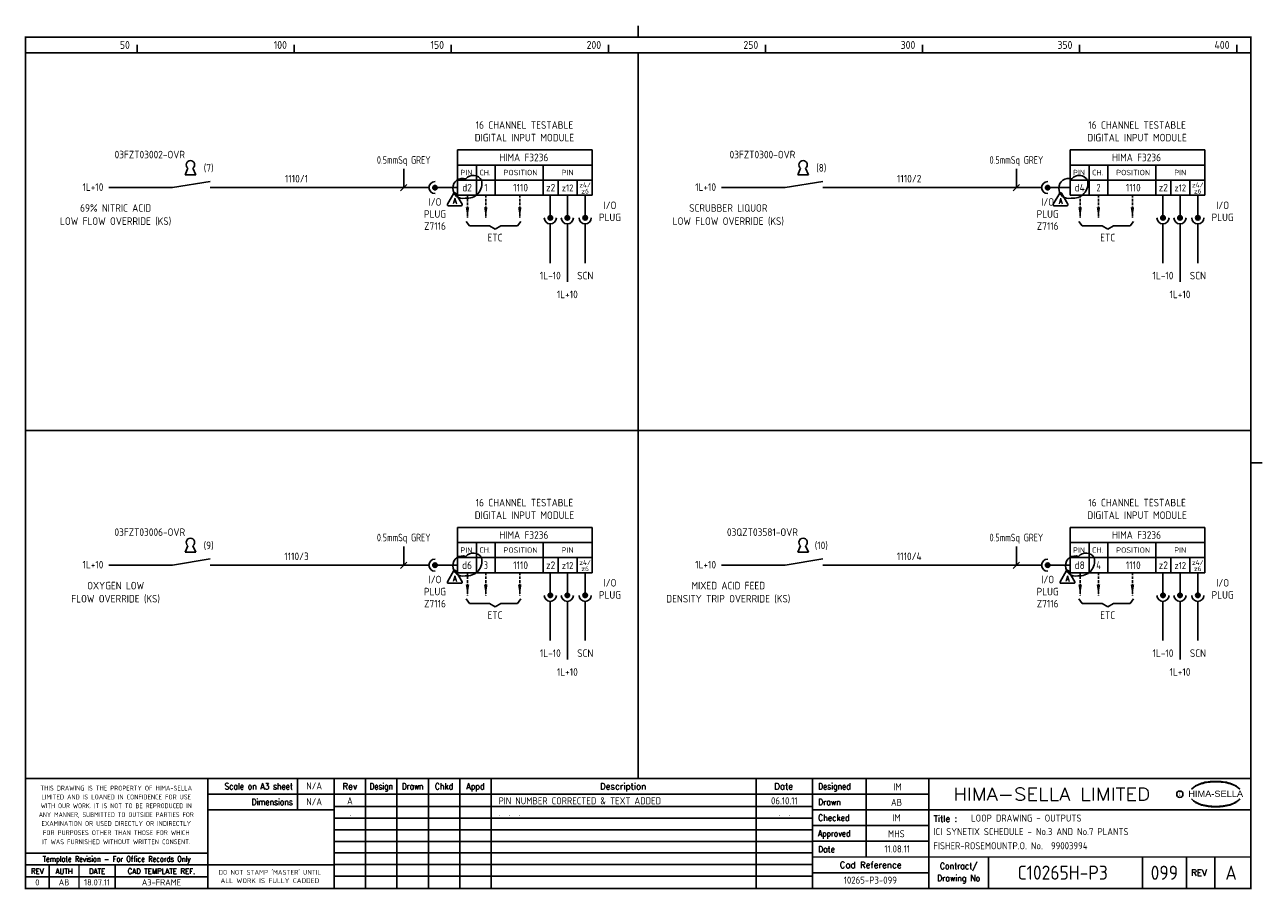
# Model space of a CAD drawing. Extents: x 14 to 408, y 0 to 275.
import ezdxf
from ezdxf.enums import TextEntityAlignment as Align

# ---------------------------------------------------------------- set-up
doc = ezdxf.new("R2010")
doc.units = 0
doc.header["$LTSCALE"] = 0.25
doc.header["$MEASUREMENT"] = 0
doc.linetypes.add('HIDDEN2', pattern=[4.7625, 3.175, -1.5875])
for name, color, linetype in [('00-DRG_FRAME', 12, 'CONTINUOUS'), ('01-DRAW', 7, 'CONTINUOUS'), ('02-TEXT', 2, 'CONTINUOUS'), ('051-TEXT', 2, 'CONTINUOUS'), ('117', 7, 'CONTINUOUS'), ('117-TEXT', 2, 'CONTINUOUS')]:
    doc.layers.add(name, color=color, linetype=linetype)
doc.styles.add('ARIAL', font='arial.ttf', dxfattribs={"height": 2.5})
doc.styles.add('ISO', font='iso.shx')
doc.styles.add('ROMAND', font='ROMAND')
doc.styles.add('ROMANS', font='romans.shx', dxfattribs={"width": 0.8})

# ---------------------------------------------------------------- blocks, each defined once
blk = doc.blocks.new('A3-REVA')
at = {"layer": '051-TEXT', "style": 'ISO'}
for tag, p in [('DESIGNED', (292.01, 31.7)), ('A', (117.73, 27.28)), ('DES', (127.73, 27.28)), ('DRN', (137.73, 27.28)), ('CHKD', (147.73, 27.28)), ('APPD', (157.73, 27.28)), ('DATE', (256, 27.28)), ('DRAWN', (291.72, 26.77)), ('CHECKED', (291.72, 21.89)), ('APPD', (291.65, 16.79)), ('DATE', (291.92, 11.96))]:
    blk.add_attdef(tag, text='', height=2.25, dxfattribs=at).set_placement(p, align=Align.CENTER)
blk.add_attdef('DESCRIPTION', (165.03, 27.28), '', height=2.25, dxfattribs=at)
blk = doc.blocks.new('A3-REVB')
at = {"layer": '051-TEXT', "style": 'ISO'}
for tag, p in [('A', (124.85, -20.36)), ('DES', (134.85, -20.36)), ('DRN', (144.85, -20.36)), ('CHKD', (154.85, -20.36)), ('APPD', (164.85, -20.36)), ('DATE', (263.12, -20.36))]:
    blk.add_attdef(tag, text='', height=2.25, dxfattribs=at).set_placement(p, align=Align.CENTER)
blk.add_attdef('DESCRIPTION', (172.15, -20.36), '', height=2.25, dxfattribs=at)
blk = doc.blocks.new('A3-TITLE')
at = {"layer": '051-TEXT', "style": 'ISO'}
blk.add_attdef('TITLE_1', (315.46, 21.78), '', height=2.25, dxfattribs=at)
for tag, p in [('DRGNO', (376.96, 3.24)), ('REV.', (398.2, 3.24))]:
    blk.add_attdef(tag, text='', height=4.5, dxfattribs=at).set_placement(p, align=Align.CENTER)
blk = doc.blocks.new('A3-CONTRACT')
at = {"layer": '051-TEXT', "color": 41, "style": 'ISO'}
for tag, height, p in [('SCALE', 2.25, (106.71, 31.82)), ('DIMS', 2.25, (106.71, 26.8)), ('CAD-REF', 2.25, (283.73, 1.84)), ('CONTRACT', 4.5, (344.94, 3.1))]:
    blk.add_attdef(tag, text='', height=height, dxfattribs=at).set_placement(p, align=Align.CENTER)
for tag, p in [('TITLE_2', (303.86, 17.28)), ('TITLE_3', (303.79, 12.78))]:
    blk.add_attdef(tag, p, '', height=2.25, dxfattribs=at)
blk = doc.blocks.new('KEY')
at = {"layer": '01-DRAW'}
for p, q in [((-0.375, -0.5), (-0.183, -0.038)), ((-0.375, -0.5), (0.375, -0.5)), ((0.375, -0.5), (0.183, -0.038))]:
    blk.add_line(p, q, dxfattribs=at)
blk.add_arc((0, 0.2), 0.3, 307.47703, 232.52297, dxfattribs=at)
blk = doc.blocks.new('TRI-A')
at = {"layer": '01-DRAW'}
blk.add_lwpolyline([(-0.26, 2.55), (-2.34, -1.05, 0.57735), (-2.08, -1.5), (2.08, -1.5, 0.57735), (2.34, -1.05), (0.26, 2.55, 0.57735)], format="xyb", close=True, dxfattribs=at)
at = {"layer": '02-TEXT', "color": 2, "style": 'ROMANS', "width": 0.8}
blk.add_text('A', height=1.8, dxfattribs=at).set_placement((0, 0), align=Align.MIDDLE)

msp = doc.modelspace()

# ---------------------------------------------------------------- linework, layer by layer
at = {"layer": '00-DRG_FRAME'}
for p, q in [((50, 266.5), (50, 269)), ((100, 266.5), (100, 269)), ((150, 266.5), (150, 269)), ((200, 266.5), (200, 269)), ((250, 266.5), (250, 269)), ((300, 266.5), (300, 269)), ((350, 266.5), (350, 269)), ((400, 266.5), (400, 269)), ((101.01, 35.5), (101.01, 25.5)), ((122.7, 35.5), (122.7, 0.5)), ((132.7, 0.5), (132.7, 35.5)), ((142.7, 0.5), (142.7, 35.5)), ((152.7, 35.5), (152.7, 0.5)), ((162.7, 35.5), (162.7, 0.5)), ((247, 35.5), (247, 0.5)), ((282, 35.5), (282, 10.5)), ((265, 30.5), (302, 30.5)), ((265, 26.59), (112.7, 26.59)), ((302, 25.5), (265, 25.5)), ((265, 22.89), (112.7, 22.89)), ((265, 20.5), (302, 20.5)), ((265, 19.19), (112.7, 19.19)), ((265, 15.49), (112.7, 15.49)), ((302, 15.5), (265, 15.5)), ((265, 11.79), (112.7, 11.79)), ((265, 8.09), (112.7, 8.09)), ((321, 10.5), (321, 0.5)), ((370, 10.5), (370, 0.5)), ((384, 0.5), (384, 10.5)), ((393, 10.5), (393, 0.5)), ((72.5, 4.25), (14.5, 4.25)), ((265, 4.39), (112.7, 4.39)), ((302, 5.5), (265, 5.5))]:
    msp.add_line(p, q, dxfattribs=at)
at = {"layer": '00-DRG_FRAME', "const_width": 0.5}
for points in [[(209.5, 271.5), (209.5, 275.18)], [(209.5, 271.5), (209.5, 275.18)], [(14.5, 266.5), (404.5, 266.5)], [(209.5, 35.5), (209.5, 266.5)], [(14.5, 146.31), (404.5, 146.31)], [(404.5, 136), (408.18, 136)], [(404.5, 35.5), (14.5, 35.5)], [(72.5, 0.5), (72.5, 35.5)], [(112.7, 0.5), (112.7, 35.5)], [(265, 35.5), (265, 0.5)], [(302, 0.5), (302, 35.5)], [(265, 30.5), (72.5, 30.5)], [(112.7, 25.5), (72.5, 25.5)], [(404.5, 25.5), (302, 25.5)], [(14.5, 11.75), (72.5, 11.75)], [(14.5, 8), (72.5, 8)], [(22, 0.5), (22, 8)], [(31.5, 0.5), (31.5, 8)], [(43, 0.5), (43, 8)], [(112.7, 8), (72.5, 8)], [(265, 10.5), (404.5, 10.5)]]:
    msp.add_lwpolyline(points, dxfattribs=at)
msp.add_lwpolyline([(14.5, 0.5), (404.5, 0.5), (404.5, 271.5), (14.5, 271.5)], close=True, dxfattribs=at)
at = {"layer": '00-DRG_FRAME', "color": 3}
msp.add_circle((381.88, 30.5), 1, dxfattribs=at)
for centre, radius, start, end in [((390.6, 26.83), 7.24, 106.0532, 133.5024), ((390.88, 27.01), 7.3, 130.419, 136.057), ((390.11, 28.1), 5.98, 122.244, 131.6154), ((389.75, 28.78), 5.21, 111.8206, 122.8668), ((391.78, 24.7), 9.76, 107.5931, 113.9452), ((393.1, 18.5), 15.94, 89.2698, 106.3911), ((392.1, 23.52), 10.99, 96.0146, 107.3203), ((393.29, 16.31), 18.28, 92.8917, 97.3734), ((393.24, 18.86), 15.73, 89.7805, 93.1738), ((393.36, 18.86), 15.73, 86.8262, 90.2195), ((393.51, 18.5), 15.94, 73.6089, 90.7302), ((393.31, 16.31), 18.28, 82.6266, 87.1083), ((394.51, 23.52), 10.99, 72.6797, 83.9854), ((394.83, 24.7), 9.76, 66.0548, 72.4069), ((396, 26.83), 7.24, 46.4976, 73.9468), ((396.85, 28.78), 5.21, 57.1332, 68.1794), ((396.49, 28.1), 5.98, 48.3846, 57.756), ((395.73, 27.01), 7.3, 43.943, 49.581), ((390.88, 34.04), 7.3, 223.943, 229.581), ((390.6, 34.23), 7.24, 226.4976, 253.9468), ((390.11, 32.96), 5.98, 228.3846, 237.756), ((389.75, 32.28), 5.21, 237.1332, 248.1794), ((396, 34.23), 7.24, 286.0532, 313.5024), ((396.85, 32.28), 5.21, 291.8206, 302.8668), ((396.49, 32.96), 5.98, 302.244, 311.6154), ((395.73, 34.04), 7.3, 310.419, 316.057), ((391.78, 36.36), 9.76, 246.0548, 252.4069), ((393.1, 42.56), 15.94, 253.6089, 270.7302), ((392.1, 37.54), 10.99, 252.6797, 263.9854), ((393.29, 44.75), 18.28, 262.6266, 267.1083), ((393.24, 42.19), 15.73, 266.8262, 270.2195), ((393.51, 42.56), 15.94, 269.2698, 286.3911), ((393.36, 42.19), 15.73, 269.7805, 273.1738), ((393.31, 44.75), 18.28, 272.8917, 277.3734), ((394.51, 37.54), 10.99, 276.0146, 287.3203), ((394.83, 36.36), 9.76, 287.5931, 293.9452)]:
    msp.add_arc(centre, radius, start, end, dxfattribs=at)
at = {"layer": '117'}
for p, q in [((152.02, 235.59), (152.02, 221.19)), ((194.82, 235.59), (152.02, 235.59)), ((194.82, 235.59), (194.82, 221.19)), ((347.02, 235.59), (347.02, 221.19)), ((389.82, 235.59), (347.02, 235.59)), ((389.82, 235.59), (389.82, 221.19)), ((194.82, 230.79), (152.02, 230.79)), ((158.02, 230.79), (158.02, 221.19)), ((164.02, 230.79), (164.02, 221.19)), ((179.22, 230.79), (179.22, 221.19)), ((389.82, 230.79), (347.02, 230.79)), ((353.02, 230.79), (353.02, 221.19)), ((359.02, 230.79), (359.02, 221.19)), ((374.22, 230.79), (374.22, 221.19)), ((61.29, 223.59), (73.29, 225.59)), ((194.82, 225.99), (152.02, 225.99)), ((184.02, 225.99), (184.02, 221.19)), ((190.02, 225.99), (190.02, 221.19)), ((256.29, 223.59), (268.29, 225.59)), ((389.82, 225.99), (347.02, 225.99)), ((379.02, 225.99), (379.02, 221.19)), ((385.02, 225.99), (385.02, 221.19)), ((61.29, 223.59), (41.01, 223.59)), ((142.9, 223.59), (73.29, 223.59)), ((152.02, 223.59), (144.82, 223.59)), ((194.82, 221.19), (152.02, 221.19)), ((181.52, 221.19), (181.52, 213.99)), ((186.94, 221.19), (186.94, 213.99)), ((192.63, 221.19), (192.63, 213.99)), ((256.29, 223.59), (236.01, 223.59)), ((337.9, 223.59), (268.29, 223.59)), ((347.02, 223.59), (339.82, 223.59)), ((389.82, 221.19), (347.02, 221.19)), ((376.52, 221.19), (376.52, 213.99)), ((381.94, 221.19), (381.94, 213.99)), ((387.63, 221.19), (387.63, 213.99)), ((154.76, 212.85), (155.84, 211.41)), ((155.84, 211.41), (162.16, 211.41)), ((162.16, 211.41), (163.96, 210.33)), ((165.76, 211.41), (163.96, 210.33)), ((171.08, 211.41), (165.76, 211.41)), ((172.16, 212.85), (171.08, 211.41)), ((181.52, 212.07), (181.52, 199.59)), ((186.94, 212.07), (186.94, 193.59)), ((192.63, 212.07), (192.63, 199.59)), ((349.76, 212.85), (350.84, 211.41)), ((350.84, 211.41), (357.16, 211.41)), ((357.16, 211.41), (358.96, 210.33)), ((360.76, 211.41), (358.96, 210.33)), ((366.08, 211.41), (360.76, 211.41)), ((367.16, 212.85), (366.08, 211.41)), ((376.52, 212.07), (376.52, 199.59)), ((381.94, 212.07), (381.94, 193.59)), ((387.63, 212.07), (387.63, 199.59)), ((152.02, 115.4), (152.02, 101)), ((194.82, 115.4), (152.02, 115.4)), ((194.82, 115.4), (194.82, 101)), ((347.02, 115.4), (347.02, 101)), ((389.82, 115.4), (347.02, 115.4)), ((389.82, 115.4), (389.82, 101)), ((194.82, 110.6), (152.02, 110.6)), ((158.02, 110.6), (158.02, 101)), ((164.02, 110.6), (164.02, 101)), ((179.22, 110.6), (179.22, 101)), ((389.82, 110.6), (347.02, 110.6)), ((353.02, 110.6), (353.02, 101)), ((359.02, 110.6), (359.02, 101)), ((374.22, 110.6), (374.22, 101)), ((61.29, 103.4), (41.01, 103.4)), ((61.29, 103.4), (73.29, 105.4)), ((142.9, 103.4), (73.29, 103.4)), ((152.02, 103.4), (144.82, 103.4)), ((194.82, 105.8), (152.02, 105.8)), ((184.02, 105.8), (184.02, 101)), ((190.02, 105.8), (190.02, 101)), ((256.29, 103.4), (236.01, 103.4)), ((256.29, 103.4), (268.29, 105.4)), ((337.9, 103.4), (268.29, 103.4)), ((347.02, 103.4), (339.82, 103.4)), ((389.82, 105.8), (347.02, 105.8)), ((379.02, 105.8), (379.02, 101)), ((385.02, 105.8), (385.02, 101)), ((194.82, 101), (152.02, 101)), ((181.52, 101), (181.52, 93.8)), ((186.94, 101), (186.94, 93.8)), ((192.63, 101), (192.63, 93.8)), ((389.82, 101), (347.02, 101)), ((376.52, 101), (376.52, 93.8)), ((381.94, 101), (381.94, 93.8)), ((387.63, 101), (387.63, 93.8)), ((154.76, 92.66), (155.84, 91.22)), ((155.84, 91.22), (162.16, 91.22)), ((162.16, 91.22), (163.96, 90.14)), ((165.76, 91.22), (163.96, 90.14)), ((171.08, 91.22), (165.76, 91.22)), ((172.16, 92.66), (171.08, 91.22)), ((181.52, 91.88), (181.52, 79.4)), ((186.94, 91.88), (186.94, 73.4)), ((192.63, 91.88), (192.63, 79.4)), ((349.76, 92.66), (350.84, 91.22)), ((350.84, 91.22), (357.16, 91.22)), ((357.16, 91.22), (358.96, 90.14)), ((360.76, 91.22), (358.96, 90.14)), ((366.08, 91.22), (360.76, 91.22)), ((367.16, 92.66), (366.08, 91.22)), ((376.52, 91.88), (376.52, 79.4)), ((381.94, 91.88), (381.94, 73.4)), ((387.63, 91.88), (387.63, 79.4))]:
    msp.add_line(p, q, dxfattribs=at)
at = {"layer": '117', "color": 3}
for p, q in [((134.87, 223.59), (134.87, 229.59)), ((329.87, 223.59), (329.87, 229.59)), ((133.87, 222.59), (135.87, 224.59)), ((328.87, 222.59), (330.87, 224.59)), ((134.87, 103.4), (134.87, 109.4)), ((329.87, 103.4), (329.87, 109.4)), ((133.87, 102.4), (135.87, 104.4)), ((328.87, 102.4), (330.87, 104.4))]:
    msp.add_line(p, q, dxfattribs=at)
at = {"layer": '117', "linetype": 'HIDDEN2'}
for p, q in [((155.16, 221.19), (155.16, 213.99)), ((160.98, 221.19), (160.98, 213.99)), ((171.8, 221.19), (171.8, 213.99)), ((350.16, 221.19), (350.16, 213.99)), ((355.98, 221.19), (355.98, 213.99)), ((366.8, 221.19), (366.8, 213.99)), ((155.16, 101), (155.16, 93.8)), ((160.98, 101), (160.98, 93.8)), ((171.8, 101), (171.8, 93.8)), ((350.16, 101), (350.16, 93.8)), ((355.98, 101), (355.98, 93.8)), ((366.8, 101), (366.8, 93.8))]:
    msp.add_line(p, q, dxfattribs=at)
at = {"layer": '117'}
for points in [[(159.64, 225.94, 0.520567), (154.61, 226.38, 0.520567), (154.61, 226.38, 0.520567), (150.54, 223.43, 0.520567), (150.54, 223.43, 0.520567), (154.44, 220.23, 0.520567), (154.44, 220.23, 0.520567)], [(352.49, 225.94, 0.520567), (347.47, 226.38, 0.520567), (347.47, 226.38, 0.520567), (343.4, 223.43, 0.520567), (343.4, 223.43, 0.520567), (347.3, 220.23, 0.520567), (347.3, 220.23, 0.520567)], [(159.64, 105.75, 0.520567), (154.61, 106.18, 0.520567), (154.61, 106.18, 0.520567), (150.54, 103.24, 0.520567), (150.54, 103.24, 0.520567), (154.44, 100.04, 0.520567), (154.44, 100.04, 0.520567)], [(354.64, 105.75, 0.520567), (349.61, 106.18, 0.520567), (349.61, 106.18, 0.520567), (345.54, 103.24, 0.520567), (345.54, 103.24, 0.520567), (349.44, 100.04, 0.520567), (349.44, 100.04, 0.520567)]]:
    msp.add_lwpolyline(points, format="xyb", close=True, dxfattribs=at)
for centre, radius in [((144.82, 223.59), 0.72), ((144.82, 223.59), 0.624), ((144.82, 223.59), 0.528), ((144.82, 223.59), 0.432), ((144.82, 223.59), 0.336), ((144.82, 223.59), 0.24), ((144.82, 223.59), 0.144), ((144.82, 223.59), 0.048), ((339.82, 223.59), 0.72), ((339.82, 223.59), 0.624), ((339.82, 223.59), 0.528), ((339.82, 223.59), 0.432), ((339.82, 223.59), 0.336), ((339.82, 223.59), 0.24), ((339.82, 223.59), 0.144), ((339.82, 223.59), 0.048), ((181.52, 213.99), 0.72), ((181.52, 213.99), 0.624), ((181.52, 213.99), 0.528), ((181.52, 213.99), 0.432), ((181.52, 213.99), 0.336), ((181.52, 213.99), 0.24), ((181.52, 213.99), 0.144), ((181.52, 213.99), 0.048), ((186.94, 213.99), 0.72), ((186.94, 213.99), 0.624), ((186.94, 213.99), 0.528), ((186.94, 213.99), 0.432), ((186.94, 213.99), 0.336), ((186.94, 213.99), 0.24), ((186.94, 213.99), 0.144), ((186.94, 213.99), 0.048), ((192.63, 213.99), 0.72), ((192.63, 213.99), 0.624), ((192.63, 213.99), 0.528), ((192.63, 213.99), 0.432), ((192.63, 213.99), 0.336), ((192.63, 213.99), 0.24), ((192.63, 213.99), 0.144), ((192.63, 213.99), 0.048), ((376.52, 213.99), 0.72), ((376.52, 213.99), 0.624), ((376.52, 213.99), 0.528), ((376.52, 213.99), 0.432), ((376.52, 213.99), 0.336), ((376.52, 213.99), 0.24), ((376.52, 213.99), 0.144), ((376.52, 213.99), 0.048), ((381.94, 213.99), 0.72), ((381.94, 213.99), 0.624), ((381.94, 213.99), 0.528), ((381.94, 213.99), 0.432), ((381.94, 213.99), 0.336), ((381.94, 213.99), 0.24), ((381.94, 213.99), 0.144), ((381.94, 213.99), 0.048), ((387.63, 213.99), 0.72), ((387.63, 213.99), 0.624), ((387.63, 213.99), 0.528), ((387.63, 213.99), 0.432), ((387.63, 213.99), 0.336), ((387.63, 213.99), 0.24), ((387.63, 213.99), 0.144), ((387.63, 213.99), 0.048), ((144.82, 103.4), 0.72), ((144.82, 103.4), 0.624), ((144.82, 103.4), 0.528), ((144.82, 103.4), 0.432), ((144.82, 103.4), 0.336), ((144.82, 103.4), 0.24), ((144.82, 103.4), 0.144), ((144.82, 103.4), 0.048), ((339.82, 103.4), 0.72), ((339.82, 103.4), 0.624), ((339.82, 103.4), 0.528), ((339.82, 103.4), 0.432), ((339.82, 103.4), 0.336), ((339.82, 103.4), 0.24), ((339.82, 103.4), 0.144), ((339.82, 103.4), 0.048), ((181.52, 93.8), 0.72), ((181.52, 93.8), 0.624), ((181.52, 93.8), 0.528), ((181.52, 93.8), 0.432), ((181.52, 93.8), 0.336), ((181.52, 93.8), 0.24), ((181.52, 93.8), 0.144), ((181.52, 93.8), 0.048), ((186.94, 93.8), 0.72), ((186.94, 93.8), 0.624), ((186.94, 93.8), 0.528), ((186.94, 93.8), 0.432), ((186.94, 93.8), 0.336), ((186.94, 93.8), 0.24), ((186.94, 93.8), 0.144), ((186.94, 93.8), 0.048), ((192.63, 93.8), 0.72), ((192.63, 93.8), 0.624), ((192.63, 93.8), 0.528), ((192.63, 93.8), 0.432), ((192.63, 93.8), 0.336), ((192.63, 93.8), 0.24), ((192.63, 93.8), 0.144), ((192.63, 93.8), 0.048), ((376.52, 93.8), 0.72), ((376.52, 93.8), 0.624), ((376.52, 93.8), 0.528), ((376.52, 93.8), 0.432), ((376.52, 93.8), 0.336), ((376.52, 93.8), 0.24), ((376.52, 93.8), 0.144), ((376.52, 93.8), 0.048), ((381.94, 93.8), 0.72), ((381.94, 93.8), 0.624), ((381.94, 93.8), 0.528), ((381.94, 93.8), 0.432), ((381.94, 93.8), 0.336), ((381.94, 93.8), 0.24), ((381.94, 93.8), 0.144), ((381.94, 93.8), 0.048), ((387.63, 93.8), 0.72), ((387.63, 93.8), 0.624), ((387.63, 93.8), 0.528), ((387.63, 93.8), 0.432), ((387.63, 93.8), 0.336), ((387.63, 93.8), 0.24), ((387.63, 93.8), 0.144), ((387.63, 93.8), 0.048)]:
    msp.add_circle(centre, radius, dxfattribs=at)
for centre, start, end in [((144.82, 223.59), 90, 270), ((339.82, 223.59), 90, 270), ((181.52, 213.99), 180, 0), ((186.94, 213.99), 180, 0), ((192.63, 213.99), 180, 0), ((376.52, 213.99), 180, 0), ((381.94, 213.99), 180, 0), ((387.63, 213.99), 180, 0), ((144.82, 103.4), 90, 270), ((339.82, 103.4), 90, 270), ((181.52, 93.8), 180, 0), ((186.94, 93.8), 180, 0), ((192.63, 93.8), 180, 0), ((376.52, 93.8), 180, 0), ((381.94, 93.8), 180, 0), ((387.63, 93.8), 180, 0)]:
    msp.add_arc(centre, 1.92, start, end, dxfattribs=at)
for points in [[(155.72, 217.35), (154.6, 217.35), (155.16, 213.99)], [(161.54, 217.35), (160.42, 217.35), (160.98, 213.99)], [(172.36, 217.35), (171.24, 217.35), (171.8, 213.99)], [(350.72, 217.35), (349.6, 217.35), (350.16, 213.99)], [(356.54, 217.35), (355.42, 217.35), (355.98, 213.99)], [(367.36, 217.35), (366.24, 217.35), (366.8, 213.99)], [(155.72, 97.16), (154.6, 97.16), (155.16, 93.8)], [(161.54, 97.16), (160.42, 97.16), (160.98, 93.8)], [(172.36, 97.16), (171.24, 97.16), (171.8, 93.8)], [(350.72, 97.16), (349.6, 97.16), (350.16, 93.8)], [(356.54, 97.16), (355.42, 97.16), (355.98, 93.8)], [(367.36, 97.16), (366.24, 97.16), (366.8, 93.8)]]:
    msp.add_solid(points, dxfattribs=at)

# ---------------------------------------------------------------- block references
at = {"layer": '00-DRG_FRAME'}
for name, p, values in [('A3-CONTRACT', (-0.35, 0.19), {'TITLE_2': 'ICI SYNETIX SCHEDULE - No.3 AND No.7 PLANTS', 'TITLE_3': 'FISHER-ROSEMOUNTP.O. No.  99003994', 'CAD-REF': '10265-P3-099', 'CONTRACT': 'C10265H-P3', 'SCALE': 'N/A', 'DIMS': 'N/A'}), ('A3-REVB', (-7, 43.98), {'A': '.', 'DESCRIPTION': '.  .  .', 'DATE': '.  .'}), ('A3-TITLE', (0, 0), {'TITLE_1': 'LOOP DRAWING - OUTPUTS', 'DRGNO': '099', 'REV.': 'A'})]:
    msp.add_blockref(name, p, dxfattribs=at).add_auto_attribs(values)
ref = msp.add_blockref('A3-REVA', (0, 0), dxfattribs=at)
ref.add_attrib('A', 'A', dxfattribs={"layer": '051-TEXT', "height": 2.25, "style": 'ISO'}).set_placement((117.73, 27.28), align=Align.CENTER)
ref.add_attrib('DESCRIPTION', 'PIN NUMBER CORRECTED & TEXT ADDED', (165.03, 27.28), dxfattribs={"layer": '051-TEXT', "height": 2.25, "style": 'ISO'})
ref.add_attrib('DATE', '06.10.11', dxfattribs={"layer": '051-TEXT', "height": 2.25, "style": 'ISO'}).set_placement((256, 27.28), align=Align.CENTER)
ref.add_attrib('DESIGNED', 'IM', dxfattribs={"layer": '051-TEXT', "height": 2.25, "style": 'ISO'}).set_placement((292.01, 31.7), align=Align.CENTER)
ref.add_attrib('DRAWN', 'AB', dxfattribs={"layer": '051-TEXT', "height": 2.25, "style": 'ISO'}).set_placement((291.72, 26.77), align=Align.CENTER)
ref.add_attrib('CHECKED', 'IM', dxfattribs={"layer": '051-TEXT', "height": 2.25, "style": 'ISO'}).set_placement((291.72, 21.89), align=Align.CENTER)
ref.add_attrib('APPD', 'MHS', dxfattribs={"layer": '051-TEXT', "height": 2.25, "style": 'ISO'}).set_placement((291.65, 16.79), align=Align.CENTER)
ref.add_attrib('DATE', '11.08.11', dxfattribs={"layer": '051-TEXT', "height": 2.25, "style": 'ISO'}).set_placement((291.92, 11.96), align=Align.CENTER)
at = {"layer": '117', "xscale": 4.5, "yscale": 4.5, "zscale": 4.5}
for p in [(66.97, 229.95), (261.97, 229.95), (66.97, 109.76), (261.97, 109.76)]:
    msp.add_blockref('KEY', p, dxfattribs=at)
at = {"layer": '117'}
for p in [(151.09, 219.32), (343.95, 219.32), (151.09, 99.13), (346.09, 99.13)]:
    msp.add_blockref('TRI-A', p, dxfattribs=at)

# ---------------------------------------------------------------- texts
at = {"layer": '00-DRG_FRAME', "style": 'ISO'}
for s, p in [('50', (47.69, 267.75)), ('100', (97.69, 267.75)), ('150', (147.69, 267.75)), ('200', (197.69, 267.75)), ('250', (247.69, 267.75)), ('300', (297.69, 267.75)), ('350', (347.69, 267.75)), ('400', (397.69, 267.75))]:
    msp.add_text(s, height=2.5, dxfattribs=at).set_placement(p, align=Align.RIGHT)
at = {"layer": '00-DRG_FRAME', "color": 3, "style": 'ISO'}
for s, width, p in [('THIS DRAWING IS THE PROPERTY OF HIMA-SELLA', 0.9, (43.36, 32.44)), ("DO NOT STAMP 'MASTER' UNTIL", 0.95, (92.25, 5.79))]:
    msp.add_text(s, height=1.53, dxfattribs=dict(at, width=width)).set_placement(p, align=Align.MIDDLE)
at = {"layer": '00-DRG_FRAME', "color": 4, "style": 'ROMAND', "width": 0.87}
for s, p in [('Scale on A3 sheet', (99.54, 32)), ('Dimensions', (99.54, 27.01))]:
    msp.add_text(s, height=2, dxfattribs=at).set_placement(p, align=Align.RIGHT)
at = {"layer": '00-DRG_FRAME', "color": 4, "style": 'ROMAND'}
for s, p in [('Rev', (117.7, 32)), ('Description', (204.69, 32)), ('Date', (255.79, 32))]:
    msp.add_text(s, height=2, dxfattribs=at).set_placement(p, align=Align.CENTER)
for s, width, p in [('Design', 0.85, (127.7, 32)), ('Drawn', 0.85, (137.7, 32)), ('Chkd', 0.9, (147.7, 32)), ('Appd', 0.9, (157.7, 32))]:
    msp.add_text(s, height=2, dxfattribs=dict(at, width=width)).set_placement(p, align=Align.CENTER)
for s, width, p in [('Designed', 0.87, (266.75, 32)), ('Drawn', 0.9, (266.75, 27)), ('Checked', 0.9, (266.75, 22)), ('Approved', 0.85, (266.75, 17)), ('Date', 0.9, (266.75, 12))]:
    msp.add_text(s, height=2, dxfattribs=dict(at, width=width)).set_placement(p)
at = {"layer": '00-DRG_FRAME', "style": 'ROMAND', "width": 1.15}
msp.add_text('HIMA-SELLA LIMITED', height=4, dxfattribs=at).set_placement((341.1, 30.5), align=Align.MIDDLE)
at = {"layer": '00-DRG_FRAME', "style": 'ARIAL', "width": 1.05}
msp.add_text('HIMA-SELLA', height=2, dxfattribs=at).set_placement((393.3, 29.63), align=Align.CENTER)
at = {"layer": '00-DRG_FRAME', "color": 3, "style": 'ISO'}
for s, width, p in [('LIMITED AND IS LOANED IN CONFIDENCE FOR USE', 0.9, (43.36, 29.62)), ('WITH OUR WORK. IT IS NOT TO BE REPRODUCED IN', 0.87, (43.36, 26.81)), ('ANY MANNER, SUBMITTED TO OUTSIDE PARTIES FOR', 0.87, (43.36, 23.99)), ('EXAMINATION OR USED DIRECTLY OR INDIRECTLY', 0.9, (43.36, 21.18)), ('IT WAS FURNISHED WITHOUT WRITTEN CONSENT.', 0.9, (43.36, 15.35)), ('FOR PURPOSES OTHER THAN THOSE FOR WHICH', 0.9, (43.36, 18.27))]:
    msp.add_text(s, height=1.53, dxfattribs=dict(at, width=width)).set_placement(p, align=Align.MIDDLE_CENTER)
at = {"layer": '00-DRG_FRAME', "color": 3, "style": 'ISO', "width": 0.9}
msp.add_text('C', height=1, dxfattribs=at).set_placement((381.84, 30), align=Align.CENTER)
at = {"layer": '00-DRG_FRAME', "color": 4, "style": 'ROMAND'}
msp.add_text('Title :', height=2, dxfattribs=at).set_placement((303.5, 21.75))
for s, height, width, p in [('Template Revision - For Office Records Only', 1.8, 0.85, (43.5, 9.62)), ('Contract/', 2, 0.9, (311.5, 7.5)), ('REV', 1.8, 0.9, (18.25, 6)), ('AUTH', 1.8, 0.9, (26.75, 6)), ('DATE', 1.8, 0.9, (37.25, 6)), ('CAD TEMPLATE REF.', 1.8, 0.9, (57.75, 6)), ('Drawing No', 2, 0.9, (311.5, 3.5))]:
    msp.add_text(s, height=height, dxfattribs=dict(at, width=width)).set_placement(p, align=Align.MIDDLE)
for s, p in [('Cad Reference', (283.5, 8)), ('REV', (388, 5.5))]:
    msp.add_text(s, height=2, dxfattribs=at).set_placement(p, align=Align.MIDDLE)
at = {"layer": '00-DRG_FRAME', "color": 41, "style": 'ISO'}
for s, p in [('0', (18.25, 1.45)), ('AB', (26.75, 1.45)), ('18.07.11', (37.25, 1.45)), ('A3-FRAME', (57.75, 1.45))]:
    msp.add_text(s, height=2, dxfattribs=at).set_placement(p, align=Align.CENTER)
at = {"layer": '00-DRG_FRAME', "color": 3, "style": 'ISO'}
msp.add_text('ALL WORK IS FULLY CADDED', height=1.53, dxfattribs=at).set_placement((92.25, 2.98), align=Align.MIDDLE_CENTER)
at = {"layer": '117-TEXT', "style": 'ISO'}
for s, height, p in [('16 CHANNEL TESTABLE', 2.4, (173.3, 242.31)), ('16 CHANNEL TESTABLE', 2.4, (368.3, 242.31)), ('DIGITAL INPUT MODULE', 2.4, (173.3, 238.31)), ('DIGITAL INPUT MODULE', 2.4, (368.3, 238.31)), ('HIMA F3236', 2.4, (173.11, 231.99)), ('HIMA F3236', 2.4, (368.11, 231.99)), ('PIN', 1.728, (154.79, 227.53)), ('CH.', 1.728, (160.75, 227.53)), ('POSITION', 1.728, (172.02, 227.53)), ('PIN', 1.73, (187.02, 227.53)), ('PIN', 1.728, (349.79, 227.53)), ('CH.', 1.728, (355.75, 227.53)), ('POSITION', 1.728, (367.02, 227.53)), ('PIN', 1.73, (382.02, 227.53)), ('d2', 2.4, (155.02, 222.39)), ('1110', 2.4, (172.07, 222.39)), ('z2', 2.4, (181.62, 222.39)), ('z4/', 1.54, (192.6, 223.68)), ('d4', 2.4, (350.02, 222.39)), ('1110', 2.4, (367.07, 222.39)), ('z2', 2.4, (376.62, 222.39)), ('z4/', 1.54, (387.6, 223.68)), ('z12', 2.2, (187.02, 222.39)), ('z6', 1.54, (192.6, 221.69)), ('z12', 2.2, (382.02, 222.39)), ('z6', 1.54, (387.6, 221.69)), ('I/O', 2.4, (144.82, 217.83)), ('I/O', 2.4, (200.51, 216.78)), ('I/O', 2.4, (339.82, 217.83)), ('I/O', 2.4, (395.51, 216.78)), ('PLUG', 2.4, (144.82, 213.99)), ('PLUG', 2.4, (200.51, 212.94)), ('PLUG', 2.4, (339.82, 213.99)), ('PLUG', 2.4, (395.51, 212.94)), ('Z7116', 2.4, (144.82, 210.15)), ('ETC', 2.4, (163.92, 206.49)), ('Z7116', 2.4, (339.82, 210.15)), ('ETC', 2.4, (358.92, 206.49)), ('16 CHANNEL TESTABLE', 2.4, (173.3, 122.12)), ('16 CHANNEL TESTABLE', 2.4, (368.3, 122.12)), ('DIGITAL INPUT MODULE', 2.4, (173.3, 118.12)), ('DIGITAL INPUT MODULE', 2.4, (368.3, 118.12)), ('HIMA F3236', 2.4, (173.11, 111.8)), ('HIMA F3236', 2.4, (368.11, 111.8)), ('PIN', 1.728, (154.79, 107.34)), ('CH.', 1.728, (160.75, 107.34)), ('POSITION', 1.728, (172.02, 107.34)), ('PIN', 1.73, (187.02, 107.34)), ('PIN', 1.728, (349.79, 107.34)), ('CH.', 1.728, (355.75, 107.34)), ('POSITION', 1.728, (367.02, 107.34)), ('PIN', 1.73, (382.02, 107.34)), ('d6', 2.4, (155.02, 102.2)), ('1110', 2.4, (172.07, 102.2)), ('z2', 2.4, (181.62, 102.2)), ('z12', 2.2, (187.02, 102.2)), ('z4/', 1.54, (192.6, 103.49)), ('z6', 1.54, (192.6, 101.5)), ('d8', 2.4, (350.02, 102.2)), ('1110', 2.4, (367.07, 102.2)), ('z2', 2.4, (376.62, 102.2)), ('z12', 2.2, (382.02, 102.2)), ('z4/', 1.54, (387.6, 103.49)), ('z6', 1.54, (387.6, 101.5)), ('I/O', 2.4, (144.82, 97.64)), ('I/O', 2.4, (200.51, 96.59)), ('I/O', 2.4, (339.82, 97.64)), ('I/O', 2.4, (395.51, 96.59)), ('PLUG', 2.4, (144.82, 93.8)), ('PLUG', 2.4, (200.51, 92.75)), ('PLUG', 2.4, (339.82, 93.8)), ('PLUG', 2.4, (395.51, 92.75)), ('Z7116', 2.4, (144.82, 89.96)), ('Z7116', 2.4, (339.82, 89.96)), ('ETC', 2.4, (163.92, 86.3)), ('ETC', 2.4, (358.92, 86.3))]:
    msp.add_text(s, height=height, dxfattribs=at).set_placement(p, align=Align.CENTER)
for s, p in [('03FZT03002-OVR', (54.04, 234.12)), ('03FZT0300-OVR', (249.04, 234.12)), ('(7)', (72.77, 229.89)), ('(8)', (267.77, 229.89)), ('1L+10', (35.95, 223.75)), ('1110/1', (100.75, 226.43)), ('1L+10', (230.95, 223.75)), ('1110/2', (295.75, 226.43)), ('69% NITRIC ACID', (43.17, 217.11)), ('SCRUBBER LIQUOR', (238.17, 217.11)), ('LOW FLOW OVERRIDE (KS)', (43.17, 212.93)), ('LOW FLOW OVERRIDE (KS)', (238.17, 212.93)), ('1L-10', (181.52, 195.59)), ('SCN', (192.63, 195.59)), ('1L-10', (376.52, 195.59)), ('SCN', (387.63, 195.59)), ('1L+10', (186.94, 189.59)), ('1L+10', (381.94, 189.59)), ('03FZT03006-OVR', (54.04, 113.92)), ('03QZT03581-OVR', (249.04, 113.92)), ('(9)', (72.77, 109.7)), ('(10)', (267.77, 109.7)), ('1110/3', (100.75, 106.24)), ('1110/4', (295.75, 106.24)), ('1L+10', (35.95, 103.56)), ('1L+10', (230.95, 103.56)), ('OXYGEN LOW', (43.17, 96.91)), ('MIXED ACID FEED', (238.17, 96.91)), ('FLOW OVERRIDE (KS)', (43.17, 92.73)), ('DENSITY TRIP OVERRIDE (KS)', (238.17, 92.73)), ('1L-10', (181.52, 75.4)), ('SCN', (192.63, 75.4)), ('1L-10', (376.52, 75.4)), ('SCN', (387.63, 75.4)), ('1L+10', (186.94, 69.4)), ('1L+10', (381.94, 69.4))]:
    msp.add_text(s, height=2.4, dxfattribs=at).set_placement(p, align=Align.MIDDLE)
for s, width, p in [('0.5mmSq GREY', 0.85, (134.87, 231.2)), ('0.5mmSq GREY', 0.85, (329.87, 231.2)), ('1', 0.8, (161.02, 222.39)), ('2', 0.8, (356.02, 222.39)), ('0.5mmSq GREY', 0.85, (134.87, 111.01)), ('0.5mmSq GREY', 0.85, (329.87, 111.01)), ('3', 0.8, (161.02, 102.2)), ('4', 0.8, (356.02, 102.2))]:
    msp.add_text(s, height=2.4, dxfattribs=dict(at, width=width)).set_placement(p, align=Align.CENTER)

doc.saveas('drawing.dxf')
